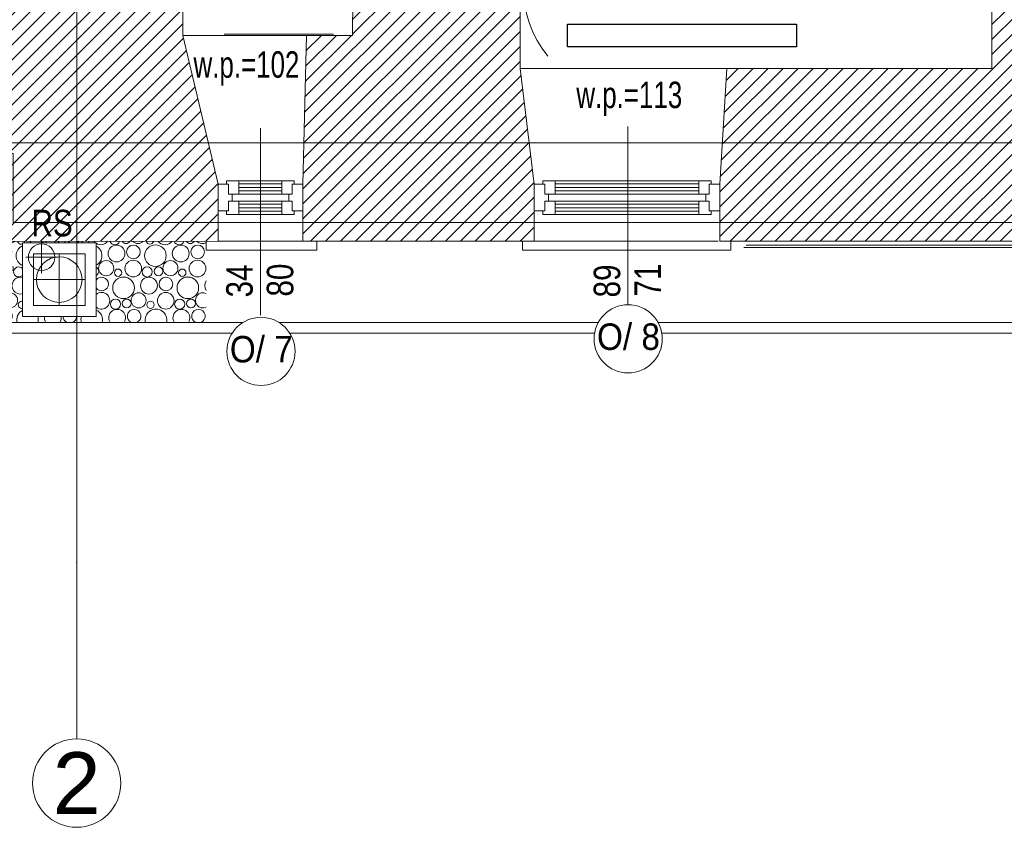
# Model space of a CAD drawing. Header units: millimetres. Extents: x -573548 to 674770, y -184010 to -47794.
# Tile 59 of 181: x 87005 to 92577, y -108895 to -104324. Entities that reach past the tile are written whole.
import ezdxf
from ezdxf.enums import TextEntityAlignment as Align

# ---------------------------------------------------------------- set-up
doc = ezdxf.new("R2010")
doc.units = ezdxf.units.MM
for name, color, linetype, lineweight in [('_PG_URZADZENIA ELEKTR', 150, 'Continuous', 35), ('A.02 RZUT PIWNICY_is$0$detalokna_Nr_pióra__2', 8, 'Continuous', 9), ('A.02 RZUT PIWNICY_is$0$detalokna_Nr_pióra__8', 8, 'Continuous', 9), ('A.02 RZUT PIWNICY_is$0$DIM MALY_Nr_pióra__8', 8, 'Continuous', 9), ('A.02 RZUT PIWNICY_is$0$HATCH_Nr_pióra__18', 8, 'Continuous', 9), ('A.02 RZUT PIWNICY_is$0$Nowe_A-OKNA-OPIS_Nr_pióra__59', 8, 'Continuous', 9), ('A.02 RZUT PIWNICY_is$0$Nowe_A_okno_Nr_pióra__59', 8, 'Continuous', 9), ('A.02 RZUT PIWNICY_is$0$OBRYS PARTERU#1_Nr_pióra__1', 8, 'Continuous', 9), ('A.02 RZUT PIWNICY_is$0$opaska_Nr_pióra__1', 8, 'Continuous', 9), ('A.02 RZUT PIWNICY_is$0$opisy inne_Nr_pióra__1', 8, 'Continuous', 9), ('A.02 RZUT PIWNICY_is$0$opisy inne_Nr_pióra__10', 8, 'Continuous', 9), ('A.02 RZUT PIWNICY_is$0$opisy inne_Nr_pióra__250', 8, 'Continuous', 9), ('A.02 RZUT PIWNICY_is$0$OSIE_Nr_pióra__1', 8, 'Continuous', 9), ('A.02 RZUT PIWNICY_is$0$PARAPET_Nr_pióra__7', 8, 'Continuous', 9), ('A.02 RZUT PIWNICY_is$0$RURY SPUSTOWE_Nr_pióra__3', 8, 'Continuous', 9), ('A.02 RZUT PIWNICY_is$0$strop_Nr_pióra__1', 8, 'Continuous', 9), ('A.02 RZUT PIWNICY_is$0$Structural - Bearing_Nr_pióra__21', 8, 'Continuous', 9), ('A.02 RZUT PIWNICY_is$0$Structural - Grid', 8, 'Continuous', 9), ('A.02 RZUT PIWNICY_is$0$Structural - Grid_Nr_pióra__17', 8, 'Continuous', 9)]:
    doc.layers.add(name, color=color, linetype=linetype, lineweight=lineweight)
doc.styles.add('A.02 RZUT PIWNICY_is$0$STYL_AUTOMATYCZNY_1', font='arial.ttf')
doc.styles.add('A.02 RZUT PIWNICY_is$0$STYL_AUTOMATYCZNY_4', font='arial.ttf', dxfattribs={"width": 0.8})
doc.styles.add('A.02 RZUT PIWNICY_is$0$STYL_AUTOMATYCZNY_5', font='arial.ttf', dxfattribs={"width": 0.7})
doc.styles.add('A.02 RZUT PIWNICY_is$0$STYL_AUTOMATYCZNY_6', font='arial.ttf', dxfattribs={"width": 0.9})
pattern_1 = [(45, (0, 0), (-42.426407, 42.426407), [])]

# ---------------------------------------------------------------- blocks, each defined once
blk = doc.blocks.new('*X82')
at = {"layer": 'A.02 RZUT PIWNICY_is$0$HATCH_Nr_pióra__18'}
for centre, radius in [((85926.9, -105205.8), 28.6), ((85990.7, -105202.2), 25.1), ((86125.5, -105209.9), 20.7), ((86290.6, -105205.8), 28.6), ((86354.4, -105202.2), 25.1), ((86489.2, -105209.9), 20.7), ((86654.3, -105205.8), 28.6), ((86718.1, -105202.2), 25.1), ((86852.9, -105209.9), 20.7), ((86032.6, -105274.3), 38.4), ((86156.7, -105295.6), 61.2), ((86300.3, -105283.1), 47.7), ((86396.3, -105274.3), 38.4), ((86520.4, -105295.6), 61.2), ((86664, -105283.1), 47.7), ((86760, -105274.3), 38.4), ((86031.6, -105368.7), 47.3), ((86110.6, -105387.8), 28.6), ((86174.4, -105384.2), 25.1), ((86241.8, -105366.5), 42.6), ((86309.2, -105391.9), 20.7), ((86395.3, -105368.7), 47.3), ((86474.3, -105387.8), 28.6), ((86538.1, -105384.2), 25.1), ((86605.5, -105366.5), 42.6), ((86672.9, -105391.9), 20.7), ((86759, -105368.7), 47.3), ((86838, -105387.8), 28.6), ((86901.9, -105384.2), 25.1), ((86120.3, -105465.1), 47.7), ((86216.3, -105456.3), 38.4), ((86340.4, -105477.6), 61.2), ((86484, -105465.1), 47.7), ((86580, -105456.3), 38.4), ((86704.1, -105477.6), 61.2), ((86847.7, -105465.1), 47.7), ((87220.3, -105573.9), 20.7), ((88342.7, -105659.6), 61.2), ((88122.5, -105647.1), 47.7), ((88218.6, -105638.3), 38.4), ((88486.2, -105647.1), 47.7), ((88582.3, -105638.3), 38.4), ((86972.9, -105730.5), 42.6), ((88064.1, -105730.5), 42.6), ((88217.5, -105732.7), 47.3), ((88427.8, -105730.5), 42.6), ((88581.2, -105732.7), 47.3), ((86905.6, -105748.2), 25.1), ((88131.4, -105755.9), 20.7), ((88296.6, -105751.8), 28.6), ((88360.4, -105748.2), 25.1), ((88495.1, -105755.9), 20.7), ((86947.4, -105820.3), 38.4), ((88162.7, -105841.6), 61.2), ((88306.2, -105829.1), 47.7), ((88402.3, -105820.3), 38.4), ((88526.4, -105841.6), 61.2), ((86946.4, -105914.7), 47.3), ((87156.6, -105912.5), 42.6), ((87310.1, -105914.7), 47.3), ((87520.3, -105912.5), 42.6), ((88247.8, -105912.5), 42.6), ((88401.2, -105914.7), 47.3), ((87025.4, -105933.8), 28.6), ((87089.3, -105930.2), 25.1), ((87224, -105937.9), 20.7), ((87389.1, -105933.8), 28.6), ((87453, -105930.2), 25.1), ((88116.6, -105933.8), 28.6), ((88180.4, -105930.2), 25.1), ((88315.1, -105937.9), 20.7), ((88480.3, -105933.8), 28.6), ((88544.1, -105930.2), 25.1)]:
    blk.add_circle(centre, radius, dxfattribs=at)
for centre, radius, start, end in [((85847.9, -105186.7), 47.3, 296.3683, 24.0088), ((85973, -105113.6), 61.2, 241.5847, 298.4153), ((86058.1, -105184.5), 42.6, 156.3327, 23.6673), ((86211.6, -105186.7), 47.3, 155.9912, 24.0088), ((86336.7, -105113.6), 61.2, 241.5847, 298.4153), ((86421.8, -105184.5), 42.6, 156.3327, 23.6673), ((86575.3, -105186.7), 47.3, 155.9912, 24.0088), ((86700.4, -105113.6), 61.2, 241.5847, 298.4153), ((86785.5, -105184.5), 42.6, 156.3327, 23.6673), ((86939, -105186.7), 47.3, 155.9912, 256.2885), ((87427.8, -105113.6), 61.2, 257.0363, 279.1425), ((87445.6, -105202.2), 25.1, 108.615, 251.385), ((85936.6, -105283.1), 47.7, 269.0694, 157.5771), ((86884.1, -105295.6), 61.2, 44.5022, 315.4978), ((87391.4, -105283.1), 47.7, 14.6203, 61.5823), ((87391.4, -105283.1), 47.7, 298.4177, 345.3797), ((86969.2, -105366.5), 42.6, 166.9028, 193.0972), ((85976.7, -105477.6), 61.2, 352.6567, 73.9897), ((86943.7, -105456.3), 38.4, 114.5572, 245.4428), ((87400.3, -105391.9), 20.7, 311.8376, 48.1624), ((87431.5, -105477.6), 61.2, 84.3575, 106.5531), ((86061.8, -105548.5), 42.6, 322.9323, 103.7142), ((86215.3, -105550.7), 47.3, 308.2661, 231.7339), ((86294.3, -105569.8), 28.6, 320.8839, 219.1161), ((86358.1, -105566.2), 25.1, 300.5989, 239.4011), ((86425.5, -105548.5), 42.6, 292.5015, 247.4985), ((86579, -105550.7), 47.3, 308.2661, 231.7339), ((86658, -105569.8), 28.6, 320.8839, 219.1161), ((86721.9, -105566.2), 25.1, 300.5989, 239.4011), ((86789.2, -105548.5), 42.6, 292.5015, 247.4985), ((86942.7, -105550.7), 47.3, 108.3852, 3.1191), ((87431.5, -105477.6), 61.2, 253.4469, 275.6425), ((86129.2, -105573.9), 20.7, 317.7918, 222.2082), ((86492.9, -105573.9), 20.7, 317.7918, 222.2082), ((86856.6, -105573.9), 20.7, 291.266, 222.2082), ((86887.8, -105659.6), 61.2, 247.1887, 112.8113), ((87021.7, -105569.8), 28.6, 130.6744, 49.3256), ((87085.6, -105566.2), 25.1, 133.6709, 46.3291), ((87152.9, -105548.5), 42.6, 179.4527, 0.5473), ((87251.5, -105659.6), 61.2, 12.2121, 167.7879), ((87306.4, -105550.7), 47.3, 176.8809, 3.1191), ((87385.4, -105569.8), 28.6, 130.6744, 49.3256), ((87449.3, -105566.2), 25.1, 117.8447, 331.3966), ((87516.6, -105548.5), 42.6, 224.3369, 315.6282), ((87584, -105573.9), 20.7, 192.1187, 287.8085), ((87584, -105573.9), 20.7, 321.959, 347.8464), ((87670.1, -105550.7), 47.3, 215.7121, 229.5386), ((87670.1, -105550.7), 47.3, 310.4614, 324.253), ((87749.1, -105569.8), 28.6, 197.3688, 216.2054), ((87749.1, -105569.8), 28.6, 323.7946, 342.5963), ((87813, -105566.2), 25.1, 208.8572, 234.5777), ((87813, -105566.2), 25.1, 305.4223, 331.1079), ((87880.3, -105548.5), 42.6, 224.5459, 243.7474), ((87880.3, -105548.5), 42.6, 296.2526, 315.4192), ((87947.7, -105573.9), 20.7, 192.4328, 218.041), ((87947.7, -105573.9), 20.7, 321.959, 347.5323), ((88033.8, -105550.7), 47.3, 215.8775, 229.5386), ((88033.8, -105550.7), 47.3, 235.2844, 324.0876), ((88112.9, -105569.8), 28.6, 197.6016, 342.3635), ((88176.7, -105566.2), 25.1, 209.1467, 330.8184), ((88244.1, -105548.5), 42.6, 224.7556, 315.2095), ((88311.4, -105573.9), 20.7, 192.7474, 347.2177), ((88397.5, -105550.7), 47.3, 216.0433, 323.9218), ((88476.6, -105569.8), 28.6, 197.8347, 342.1304), ((88540.4, -105566.2), 25.1, 209.4369, 330.5282), ((88607.8, -105548.5), 42.6, 224.9661, 302.5603), ((87031.4, -105647.1), 47.7, 0.5896, 272.2935), ((87127.4, -105638.3), 38.4, 347.4607, 192.5393), ((87395.1, -105647.1), 47.7, 0.5896, 179.4104), ((87491.1, -105638.3), 38.4, 128.3752, 192.5393), ((87491.1, -105638.3), 38.4, 347.4607, 51.6248), ((87615.2, -105659.6), 61.2, 114.0105, 245.9895), ((87979, -105659.6), 61.2, 297.1467, 62.8533), ((86841.7, -105751.8), 28.6, 321.4741, 38.5259), ((87040.3, -105755.9), 20.7, 109.7957, 250.2043), ((87490.1, -105732.7), 47.3, 343.4413, 16.5587), ((87569.1, -105751.8), 28.6, 42.1662, 317.8338), ((87996.7, -105748.2), 25.1, 294.0035, 65.9965), ((86851.4, -105829.1), 47.7, 285.4431, 74.5569), ((87071.5, -105841.6), 61.2, 128.6531, 44.865), ((87215.1, -105829.1), 47.7, 139.9066, 40.0934), ((87311.1, -105820.3), 38.4, 145.1707, 34.8293), ((87435.2, -105841.6), 61.2, 135.135, 44.865), ((87578.8, -105829.1), 47.7, 76.0169, 283.9831), ((88038.6, -105820.3), 38.4, 214.3423, 145.6577), ((88669.9, -105829.1), 47.7, 145.4002, 214.5998), ((88037.5, -105914.7), 47.3, 229.6186, 130.3814), ((88611.5, -105912.5), 42.6, 63.1886, 296.7844), ((86860.3, -105937.9), 20.7, 280.567, 79.4331), ((87587.7, -105937.9), 20.7, 82.7315, 277.2685), ((86891.5, -106023.6), 61.2, 346.2744, 116.6325), ((87035.1, -106011.1), 47.7, 325.5574, 214.4426), ((87131.1, -106002.3), 38.4, 291.0333, 248.9667), ((87255.2, -106023.6), 61.2, 346.2744, 193.7256), ((87398.8, -106011.1), 47.7, 325.5574, 214.4426), ((87494.8, -106002.3), 38.4, 291.0333, 248.9667), ((87619, -106023.6), 61.2, 117.8704, 193.7256), ((87982.7, -106023.6), 61.2, 346.2744, 66.6903), ((88126.2, -106011.1), 47.7, 325.5574, 214.4426), ((88222.3, -106002.3), 38.4, 291.0333, 248.9667), ((88346.4, -106023.6), 61.2, 346.2744, 193.7256), ((88489.9, -106011.1), 47.7, 325.5574, 214.4426), ((88586, -106002.3), 38.4, 291.0333, 248.9667), ((87619, -106023.6), 61.2, 346.2744, 19.4292), ((87762.5, -106011.1), 47.7, 170.4626, 214.4426), ((87762.5, -106011.1), 47.7, 325.5574, 9.5374), ((87858.6, -106002.3), 38.4, 181.3652, 248.9667), ((87858.6, -106002.3), 38.4, 291.0333, 358.6348), ((87982.7, -106023.6), 61.2, 160.5708, 193.7256)]:
    blk.add_arc(centre, radius, start, end, dxfattribs=at)
blk = doc.blocks.new('A.02 RZUT PIWNICY_is$0$Wypełnienie_2_1')
at = {"layer": 'A.02 RZUT PIWNICY_is$0$HATCH_Nr_pióra__18'}
blk.add_blockref('*X82', (0, 0), dxfattribs=at)
blk = doc.blocks.new('A.02 RZUT PIWNICY_is$0$Standardowy znacznik osi_2')
at = {"layer": 'A.02 RZUT PIWNICY_is$0$Structural - Grid_Nr_pióra__17'}
for q in [(0, 0), (17853.1, 0)]:
    blk.add_line((1000, 0), q, dxfattribs=at)
blk.add_circle((-250, 0), 250, dxfattribs=at)
blk.add_point((1000, 0), dxfattribs=at)
blk.add_point((1000, 0), dxfattribs=at)
at = {"layer": 'A.02 RZUT PIWNICY_is$0$Structural - Grid_Nr_pióra__17', "style": 'A.02 RZUT PIWNICY_is$0$STYL_AUTOMATYCZNY_1'}
for tag, p in [('AC_MarkerText_1_0', (5, -80)), ('AC_MarkerText_1_1', (19358.1, -80))]:
    blk.add_attdef(tag, text='', height=350, rotation=270, dxfattribs=at).set_placement(p, align=Align.TOP_CENTER)
blk = doc.blocks.new('A.02 RZUT PIWNICY_is$0$Standardowy znacznik osi_3')
at = {"layer": 'A.02 RZUT PIWNICY_is$0$Structural - Grid_Nr_pióra__17'}
blk.add_line((2962.2, 0), (40906.6, 0), dxfattribs=at)
at = {"layer": 'A.02 RZUT PIWNICY_is$0$Structural - Grid_Nr_pióra__17', "style": 'A.02 RZUT PIWNICY_is$0$STYL_AUTOMATYCZNY_1'}
for tag, p in [('AC_MarkerText_1_0', (-250, -335)), ('AC_MarkerText_1_1', (44118.7, -335))]:
    blk.add_attdef(tag, text='', height=350, rotation=180, dxfattribs=at).set_placement(p, align=Align.TOP_CENTER)
blk = doc.blocks.new('A.02 RZUT PIWNICY_is')
at = {"layer": 'A.02 RZUT PIWNICY_is$0$HATCH_Nr_pióra__18'}
h = blk.add_hatch(dxfattribs=at)
h.set_pattern_fill('Common_Brick_0001', color=256, style=0, pattern_type=2)
h.set_pattern_definition(pattern_1)
h.paths.add_polyline_path([(89197.1, -104413.1), (89177.3, -105255.8), (89177.3, -105405.8), (89177.3, -105471.8), (89177.3, -105578.2), (90487.3, -105578.2), (90487.3, -105471.9), (90487.3, -105255.8), (90407.3, -104600.2), (90407.3, -104100.2), (90407.3, -103900.2), (90407.3, -101528.1), (90407.3, -100928.1), (90560.7, -100928.1), (90560.7, -100745.8), (91953, -100745.8), (92047.3, -100080.1), (92076.9, -100080.1), (92076.9, -99980.1), (90247.3, -99978.1), (90247.3, -99878.1), (89347.3, -99908.1), (89347.3, -100028.1), (89257.3, -100028.1), (89257.3, -100933.1), (89547.3, -100933.1), (89525.3, -101528.1), (89508, -101998.7), (89956.3, -101998.7), (89956.3, -102598.7), (89485.9, -102598.7), (89477.3, -102833.1), (89397.3, -102833.1), (89397.3, -102933.1), (89473.6, -102933.1), (89464.1, -103900.2), (89462.1, -104100.2), (89459, -104413.1), (89459, -104413.2)])
h = blk.add_hatch(dxfattribs=at)
h.set_pattern_fill('Common_Brick_0001', color=256, style=0, pattern_type=2)
h.set_pattern_definition(pattern_1)
h.paths.add_polyline_path([(83067.7, -103608.9), (82317.3, -103497.8), (82317.3, -104248.9), (82317.3, -105167.4), (84022, -105167.4), (87437.6, -105167.4), (87437.6, -105578.2), (88697.3, -105578.6), (88697.3, -105471.8), (88697.3, -105405.8), (88697.3, -105255.8), (88498.5, -104413.2), (88498.5, -104161.5), (88017.3, -104161.5), (88017.3, -104142.1), (88017.3, -104021.5), (88297.3, -104021.5), (88297.3, -103922.3), (88295.4, -103921.9), (88295.5, -103900.2), (88297.3, -103587.6), (88297.3, -103218.2), (88297.3, -102933.1), (88597.3, -102933.1), (88597.3, -102833.1), (88297.3, -102833.1), (88297.3, -102598.7), (88168.2, -102598.7), (88168.2, -101998.7), (88297.3, -101998.7), (88297.3, -101528.1), (88297.3, -100933.1), (88367.3, -100933.1), (88367.3, -100833.1), (88367.3, -100035.4), (88287.3, -100035.4), (88287.3, -99926.6), (87457.3, -99931.6), (87457.3, -100533.1), (87217.3, -100533.1), (87217.3, -100633.1), (87317.7, -100633.1), (87347.7, -101303.1), (87477.7, -101303.1), (87477.7, -101528.1), (87477.7, -103900.2), (87477.7, -104142.1), (87477.7, -104262), (87477.7, -104415.3), (86557.7, -104415.3), (86557.7, -104402.9), (86347.7, -104402.9), (86347.7, -104415.3), (85407.7, -104415.3), (85407.7, -104402.9), (85197.7, -104402.9), (85197.7, -104415.3), (84277.7, -104415.3), (84277.7, -104402.9), (84067.7, -104402.9), (84067.7, -104415.3), (83067.7, -104415.3), (83067.7, -104273.6)])
h = blk.add_hatch(dxfattribs=at)
h.set_pattern_fill('Common_Brick_0001', color=256, style=0, pattern_type=2)
h.set_pattern_definition(pattern_1)
h.paths.add_polyline_path([(91537.3, -105255.8), (91537.3, -105405.8), (91537.3, -105471.9), (91537.3, -105578.2), (93567.3, -105578.2), (93567.3, -105472), (93567.3, -105255.8), (93447.3, -104600.2), (93217.3, -104600.2), (93217.3, -103758.1), (93077.3, -103758.1), (93077.3, -104600.2), (91577.3, -104600.2)])
at = {"layer": 'A.02 RZUT PIWNICY_is$0$detalokna_Nr_pióra__2'}
for p, q in [((88498.5, -104413.2), (89197.1, -104413.1)), ((91577.3, -104600.2), (90407.3, -104600.2))]:
    blk.add_line(p, q, dxfattribs=at)
for points in [[(88630.7, -105578.2), (88630.7, -105628.2), (89256.2, -105628.2), (89256.2, -105578.2)], [(90420.7, -105578.2), (90420.7, -105628.2), (91599.2, -105628.2), (91599.2, -105578.2)]]:
    blk.add_lwpolyline(points, dxfattribs=at)
at = {"layer": 'A.02 RZUT PIWNICY_is$0$detalokna_Nr_pióra__8'}
for p, q in [((88697.3, -105578.2), (89177.3, -105578.2)), ((90487.3, -105578.2), (91527.3, -105578.2))]:
    blk.add_line(p, q, dxfattribs=at)
at = {"layer": 'A.02 RZUT PIWNICY_is$0$DIM MALY_Nr_pióra__8'}
blk.add_line((88731.5, -104405.8), (89351.1, -104405.8), dxfattribs=at)
at = {"layer": 'A.02 RZUT PIWNICY_is$0$Nowe_A-OKNA-OPIS_Nr_pióra__59'}
for p, q in [((91017.3, -104927.9), (91017.3, -105937.6)), ((88937.3, -104938.4), (88937.3, -105997.2))]:
    blk.add_line(p, q, dxfattribs=at)
for centre in [(91018.3, -106130.6), (88940.2, -106201.5)]:
    blk.add_circle(centre, 193, dxfattribs=at)
at = {"layer": 'A.02 RZUT PIWNICY_is$0$Nowe_A_okno_Nr_pióra__59'}
for points in [[(88697.3, -105405.8), (88697.3, -105255.8), (88757.3, -105255.8), (88757.3, -105310.8), (88777.2, -105310.8), (88777.2, -105350.8), (88757.3, -105350.8), (88757.3, -105405.8)], [(88815.4, -105235.8), (88815.4, -105310.8), (88757.3, -105310.8), (88757.3, -105255.8), (88745.5, -105255.8), (88745.5, -105235.8)], [(89059.1, -105235.8), (89059.1, -105310.8), (89117.3, -105310.8), (89117.3, -105255.8), (89129.1, -105255.8), (89129.1, -105235.8)], [(89177.3, -105405.8), (89177.3, -105255.8), (89117.3, -105255.8), (89117.3, -105310.8), (89097.3, -105310.8), (89097.3, -105350.8), (89117.3, -105350.8), (89117.3, -105405.8)], [(90487.3, -105405.8), (90487.3, -105255.8), (90547.3, -105255.8), (90547.3, -105310.8), (90567.2, -105310.8), (90567.2, -105350.8), (90547.3, -105350.8), (90547.3, -105405.8)], [(90605.4, -105235.8), (90605.4, -105310.8), (90547.3, -105310.8), (90547.3, -105255.8), (90535.5, -105255.8), (90535.5, -105235.8)], [(91419.1, -105235.8), (91419.1, -105310.8), (91477.3, -105310.8), (91477.3, -105255.8), (91489.1, -105255.8), (91489.1, -105235.8)], [(91537.3, -105405.8), (91537.3, -105255.8), (91477.3, -105255.8), (91477.3, -105310.8), (91457.3, -105310.8), (91457.3, -105350.8), (91477.3, -105350.8), (91477.3, -105405.8)], [(88815.4, -105425.8), (88815.4, -105350.8), (88757.3, -105350.8), (88757.3, -105405.8), (88745.5, -105405.8), (88745.5, -105425.8)], [(89059.1, -105425.8), (89059.1, -105350.8), (89117.3, -105350.8), (89117.3, -105405.8), (89129.1, -105405.8), (89129.1, -105425.8)], [(90605.4, -105425.8), (90605.4, -105350.8), (90547.3, -105350.8), (90547.3, -105405.8), (90535.5, -105405.8), (90535.5, -105425.8)], [(91419.1, -105425.8), (91419.1, -105350.8), (91477.3, -105350.8), (91477.3, -105405.8), (91489.1, -105405.8), (91489.1, -105425.8)]]:
    blk.add_lwpolyline(points, close=True, dxfattribs=at)
for points in [[(89059.1, -105235.8), (88815.4, -105235.8)], [(88815.4, -105253.3), (89059.1, -105253.3)], [(91419.1, -105235.8), (90605.4, -105235.8)], [(90605.4, -105253.3), (91419.1, -105253.3)], [(88815.4, -105273.3), (89059.1, -105273.3)], [(88815.4, -105293.3), (89059.1, -105293.3)], [(88815.4, -105310.8), (89059.1, -105310.8)], [(90605.4, -105273.3), (91419.1, -105273.3)], [(90605.4, -105293.3), (91419.1, -105293.3)], [(90605.4, -105310.8), (91419.1, -105310.8)], [(88815.4, -105350.8), (89059.1, -105350.8)], [(88815.4, -105368.3), (89059.1, -105368.3)], [(90605.4, -105350.8), (91419.1, -105350.8)], [(90605.4, -105368.3), (91419.1, -105368.3)], [(88815.4, -105388.3), (89059.1, -105388.3)], [(88815.4, -105408.3), (89059.1, -105408.3)], [(89059.1, -105425.8), (88815.4, -105425.8)], [(90605.4, -105388.3), (91419.1, -105388.3)], [(90605.4, -105408.3), (91419.1, -105408.3)], [(91419.1, -105425.8), (90605.4, -105425.8)]]:
    blk.add_lwpolyline(points, dxfattribs=at)
at = {"layer": 'A.02 RZUT PIWNICY_is$0$OBRYS PARTERU#1_Nr_pióra__1'}
blk.add_lwpolyline([(87547.3, -93022.2), (87547.3, -93622.2), (80856, -93622.2), (80856, -97482.2), (80306.7, -97482.2), (80306.7, -101132.2), (82397.3, -101132.2), (82397.3, -105082.2), (87537.3, -105082.2), (87537.3, -105471.8), (106939.7, -105472.5), (118516.4, -105372.5), (118516.4, -93022.2)], close=True, dxfattribs=at)
at = {"layer": 'A.02 RZUT PIWNICY_is$0$opaska_Nr_pióra__1'}
for points in [[(82274.1, -105157.8), (82274.1, -105647.8), (86804.1, -105647.8), (86804.1, -106098.1), (88777.3, -106098.1)], [(82334.1, -105157.8), (82334.1, -105587.8), (86864.1, -105587.8), (86864.1, -106038.1), (88837.6, -106038.1)], [(89042.8, -106038.1), (90848.9, -106038.1)], [(91187.7, -106038.1), (93918.9, -106038.1)], [(89103.1, -106098.1), (90828.1, -106098.1)], [(91208.5, -106098.1), (93898.1, -106098.1)]]:
    blk.add_lwpolyline(points, dxfattribs=at)
for points in [[(88006.9, -105586.7), (87590.3, -105586.7), (87590.3, -106003.2), (88006.9, -106003.2)], [(87944.5, -105649), (87652.7, -105649), (87652.7, -105940.8), (87944.5, -105940.8)]]:
    blk.add_lwpolyline(points, close=True, dxfattribs=at)
blk.add_circle((87798.6, -105794.9), 128.9, dxfattribs=at)
at = {"layer": 'A.02 RZUT PIWNICY_is$0$opisy inne_Nr_pióra__10'}
blk.add_line((93547.4, -105600.4), (91686.7, -105600.4), dxfattribs=at)
at = {"layer": 'A.02 RZUT PIWNICY_is$0$opisy inne_Nr_pióra__250'}
blk.add_line((93547.4, -105614.2), (91673, -105614.2), dxfattribs=at)
at = {"layer": 'A.02 RZUT PIWNICY_is$0$OSIE_Nr_pióra__1'}
for p, q in [((87699, -105758.2), (87699, -105578.2)), ((87798.6, -105649), (87798.6, -105940.8)), ((87609, -105668.2), (87789, -105668.2)), ((87944.5, -105794.9), (87652.7, -105794.9))]:
    blk.add_line(p, q, dxfattribs=at)
at = {"layer": 'A.02 RZUT PIWNICY_is$0$RURY SPUSTOWE_Nr_pióra__3'}
blk.add_circle((87699, -105668.2), 75, dxfattribs=at)
at = {"layer": 'A.02 RZUT PIWNICY_is$0$strop_Nr_pióra__1'}
blk.add_lwpolyline([(90563.8, -104530.1, -0.358017), (90564.1, -103758.1), (90649.4, -103758.1), (90649.4, -103568.1), (90564.1, -103568.1, -0.292831), (90564.1, -102828.1), (90649.4, -102828.1), (90649.4, -102648.1), (90564.1, -102648.1, -0.277461), (90564.1, -101868.1), (90649.4, -101868.1), (90649.4, -101688.1), (90564.1, -101688.1, -0.310778), (90536.6, -100928.1)], format="xyb", dxfattribs=at)
at = {"layer": 'A.02 RZUT PIWNICY_is$0$Structural - Bearing_Nr_pióra__21'}
for p, q in [((90407.3, -104600.2), (90407.3, -100928.1)), ((89459, -104413.1), (89473.6, -102933.1)), ((93077.3, -104600.2), (93077.3, -103698.1)), ((88498.5, -104413.2), (88498.5, -104161.5)), ((88697.3, -105255.8), (88498.5, -104413.2)), ((89177.3, -105255.8), (89197.1, -104413.1)), ((89197.1, -104413.1), (89459, -104413.2)), ((90407.3, -104600.2), (90487.3, -105255.8)), ((91577.3, -104600.2), (91537.3, -105255.8)), ((91577.3, -104600.2), (93077.3, -104600.2)), ((88697.3, -105255.8), (88697.3, -105578.6)), ((89177.3, -105255.8), (89177.3, -105578.2)), ((90487.3, -105255.8), (90487.3, -105578.2)), ((91537.3, -105255.8), (91537.3, -105578.2)), ((87437.6, -105578.2), (88697.3, -105578.6)), ((89177.3, -105578.2), (90487.3, -105578.2)), ((91537.3, -105578.2), (93567.3, -105578.2))]:
    blk.add_line(p, q, dxfattribs=at)
at = {"layer": 'A.02 RZUT PIWNICY_is$0$HATCH_Nr_pióra__18'}
blk.add_blockref('A.02 RZUT PIWNICY_is$0$Wypełnienie_2_1', (0, 0), dxfattribs=at)
at = {"layer": 'A.02 RZUT PIWNICY_is$0$Structural - Grid'}
ref = blk.add_blockref('A.02 RZUT PIWNICY_is$0$Standardowy znacznik osi_2', (87897.3, -108395.1), dxfattribs=dict(at, zscale=1000, rotation=90))
ref.add_attrib('AC_MarkerText_1', '2', dxfattribs={"layer": 'A.02 RZUT PIWNICY_is$0$Structural - Grid_Nr_pióra__17', "color": 20, "lineweight": 15, "true_color": 0xf73328, "height": 350, "style": 'A.02 RZUT PIWNICY_is$0$STYL_AUTOMATYCZNY_1'}).set_placement((87897.3, -108470.1), align=Align.TOP_CENTER)
at = {"layer": 'A.02 RZUT PIWNICY_is$0$Structural - Grid', "zscale": 1000, "rotation": 180}
blk.add_blockref('A.02 RZUT PIWNICY_is$0$Standardowy znacznik osi_3', (121686.6, -105021.8), dxfattribs=at)
at = {"layer": 'A.02 RZUT PIWNICY_is$0$Nowe_A-OKNA-OPIS_Nr_pióra__59', "char_height": 150, "attachment_point": 5, "rotation": 90, "style": 'A.02 RZUT PIWNICY_is$0$STYL_AUTOMATYCZNY_4'}
for s, insert in [('\\A1;{\\pqc;\\fArial|b0|i0|c238|p0;\\W0.800000;34}', (88819.5, -105802.7)), ('\\A1;{\\pqc;\\fArial|b0|i0|c238|p0;\\W0.800000;80}', (89049.3, -105797.8)), ('\\A1;{\\pqc;\\fArial|b0|i0|c238|p0;\\W0.800000;89}', (90899.5, -105802.7)), ('\\A1;{\\pqc;\\fArial|b0|i0|c238|p0;\\W0.800000;71}', (91129.1, -105797.8))]:
    blk.add_mtext(s, dxfattribs=dict(at, insert=insert))
at = {"layer": 'A.02 RZUT PIWNICY_is$0$Nowe_A-OKNA-OPIS_Nr_pióra__59', "char_height": 150, "attachment_point": 5, "style": 'A.02 RZUT PIWNICY_is$0$STYL_AUTOMATYCZNY_6'}
for s, insert in [('\\A1;{\\pqc;\\fArial|b0|i0|c238|p0;\\W0.900000;O/ 8}', (91020.2, -106119.1)), ('\\A1;{\\pqc;\\fArial|b0|i0|c238|p0;\\W0.900000;O/ 7}', (88942.1, -106190))]:
    blk.add_mtext(s, dxfattribs=dict(at, insert=insert))
at = {"layer": 'A.02 RZUT PIWNICY_is$0$opisy inne_Nr_pióra__1', "insert": (87758.3, -105475.9), "char_height": 150, "attachment_point": 5, "style": 'A.02 RZUT PIWNICY_is$0$STYL_AUTOMATYCZNY_4'}
blk.add_mtext('\\A1;{\\pqc;\\fArial|b0|i0|c238|p0;\\W0.800000;RS}', dxfattribs=at)
at = {"layer": 'A.02 RZUT PIWNICY_is$0$PARAPET_Nr_pióra__7', "char_height": 150, "attachment_point": 5, "style": 'A.02 RZUT PIWNICY_is$0$STYL_AUTOMATYCZNY_5'}
for s, insert in [('\\A1;{\\pqc;\\fArial|b0|i0|c238|p0;\\W0.700000;w.p.=102}', (88858.2, -104600.2)), ('\\A1;{\\pqc;\\fArial|b0|i0|c238|p0;\\W0.700000;w.p.=113}', (91024.8, -104772))]:
    blk.add_mtext(s, dxfattribs=dict(at, insert=insert))

msp = doc.modelspace()

# ---------------------------------------------------------------- linework, layer by layer
at = {"layer": '_PG_URZADZENIA ELEKTR', "lineweight": 25}
msp.add_lwpolyline([(90104.509, -104348.547), (91401.718, -104348.547), (91401.718, -104478.547), (90104.509, -104478.547)], close=True, dxfattribs=at)

# ---------------------------------------------------------------- block references
at = {"ltscale": 10}
msp.add_blockref('A.02 RZUT PIWNICY_is', (-570.227, 0), dxfattribs=at)

doc.saveas('drawing.dxf')
